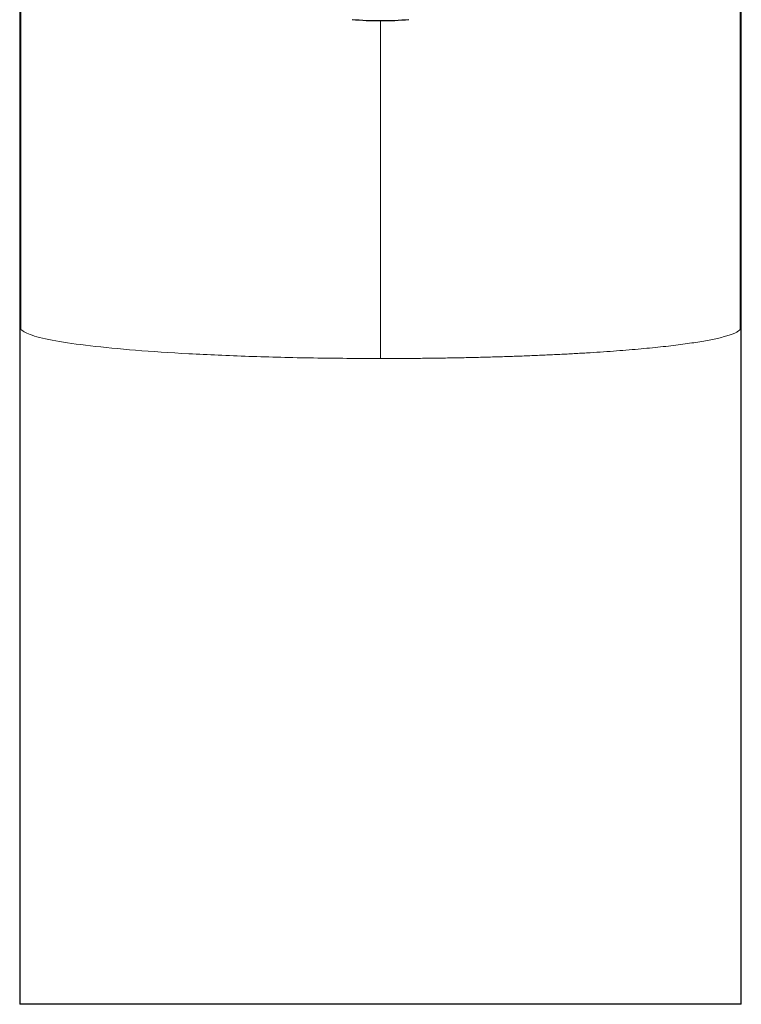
# Model space of a CAD drawing. Header units: millimetres. Extents: x 8 to 524, y 12 to 399.
# Tile 98 of 131: x 250 to 297, y 263 to 327. Entities that reach past the tile are written whole.
import ezdxf

# ---------------------------------------------------------------- set-up
doc = ezdxf.new("R2010")
doc.units = ezdxf.units.MM

msp = doc.modelspace()

# ---------------------------------------------------------------- linework, layer by layer
at = {"color": 7, "linetype": 'Continuous', "lineweight": 30}
for p, q in [((250.128, 361.154), (250.128, 263.012)), ((297.143, 263.012), (297.143, 361.154)), ((297.143, 263.012), (250.128, 263.012))]:
    msp.add_line(p, q, dxfattribs=at)
at = {"color": 252, "linetype": 'Continuous', "lineweight": 0}
for p, q in [((250.198, 307.004), (250.198, 344.996)), ((297.078, 343.109), (297.078, 307.011))]:
    msp.add_line(p, q, dxfattribs=at)
at = {"color": 7, "linetype": 'Continuous', "lineweight": 30, "flags": 128}
msp.add_lwpolyline([(271.787, 327.224), (272.016, 327.205), (272.247, 327.188), (272.477, 327.174), (272.708, 327.163), (272.94, 327.154), (273.171, 327.147), (273.403, 327.143), (273.635, 327.142), (273.867, 327.143), (274.099, 327.147), (274.33, 327.154), (274.562, 327.163), (274.793, 327.174), (275.023, 327.188), (275.254, 327.205), (275.483, 327.224)], dxfattribs=at)
at = {"color": 252, "linetype": 'Continuous', "lineweight": 0}
msp.add_open_spline([(273.637, 327.143), (273.637, 326.954), (273.638, 326.538), (273.638, 325.814), (273.637, 324.993), (273.636, 324.114), (273.635, 323.183), (273.635, 322.202), (273.634, 321.173), (273.635, 320.094), (273.635, 319.006), (273.635, 317.913), (273.635, 317.093), (273.635, 316.526), (273.635, 316.228), (273.635, 315.926), (273.635, 315.62), (273.635, 315.311), (273.635, 314.7), (273.635, 313.762), (273.635, 312.467), (273.635, 311.108), (273.635, 309.688), (273.635, 308.21), (273.635, 306.681), (273.635, 305.64), (273.635, 305.114)], degree=3, knots=[0, 0, 0, 0, 0.0438645, 0.0968859, 0.1493754, 0.2014975, 0.2534435, 0.3049557, 0.3561978, 0.4074594, 0.4590728, 0.5050317, 0.5516859, 0.5640395, 0.5764526, 0.5889268, 0.6014633, 0.6140632, 0.6267268, 0.6758145, 0.7263455, 0.7783385, 0.8317738, 0.8865946, 0.9427103, 1, 1, 1, 1], dxfattribs=at)
for points in [[(273.635, 305.114), (272.172, 305.121), (269.247, 305.135), (265.012, 305.245), (261.076, 305.417), (257.577, 305.65), (254.632, 305.936), (252.363, 306.265), (250.775, 306.624), (250.39, 306.877), (250.198, 307.004)], [(273.635, 305.114), (274.001, 305.114), (274.734, 305.115), (275.831, 305.122), (276.924, 305.133), (278.008, 305.149), (279.084, 305.169), (280.147, 305.193), (281.197, 305.222), (282.229, 305.255), (283.243, 305.292), (284.236, 305.333), (285.206, 305.378), (286.15, 305.428), (287.067, 305.48), (287.955, 305.537), (288.811, 305.597), (289.635, 305.661), (290.423, 305.728), (291.174, 305.798), (291.888, 305.87), (292.561, 305.946), (293.193, 306.025), (293.782, 306.106), (294.327, 306.189), (294.826, 306.274), (295.28, 306.362), (295.686, 306.451), (296.044, 306.541), (296.353, 306.633), (296.612, 306.726), (296.82, 306.82), (296.981, 306.915), (297.046, 306.979), (297.078, 307.011)]]:
    msp.add_open_spline(points, degree=3, dxfattribs=at)

doc.saveas('drawing.dxf')
